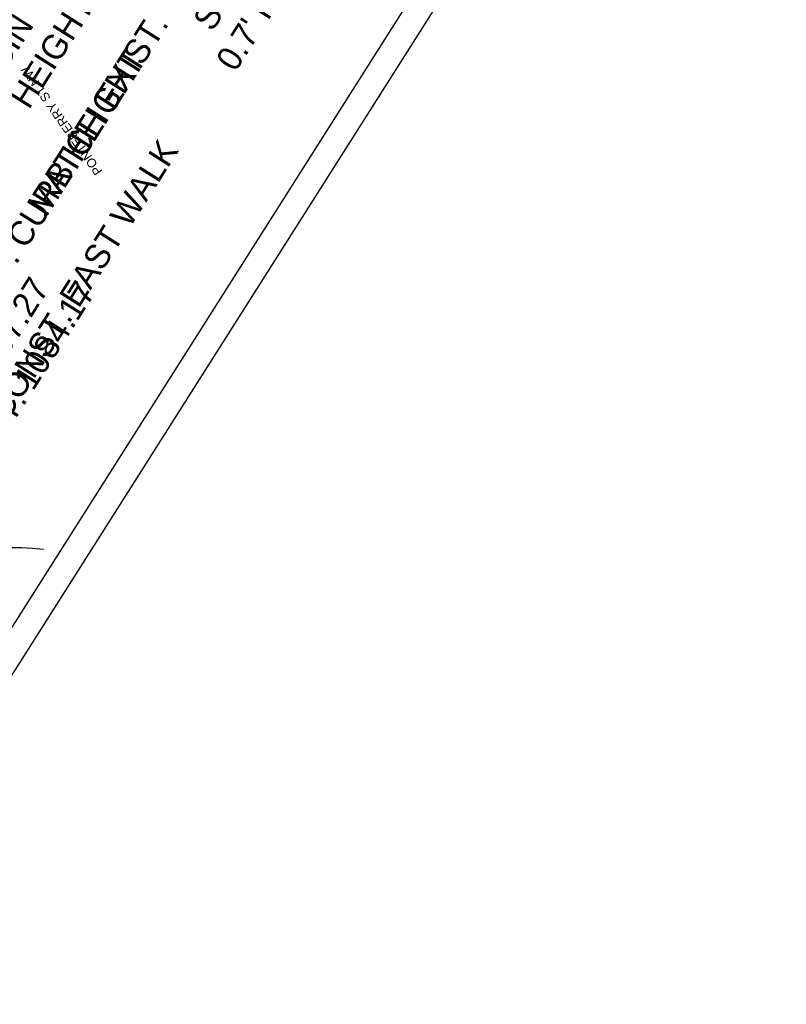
# Model space of a CAD drawing. Header units: feet. Extents: x 2249379 to 2249587, y 438002 to 438313.
# Tile 12 of 15: x 2249494 to 2249569, y 438108 to 438204. Entities that reach past the tile are written whole.
import ezdxf

# ---------------------------------------------------------------- set-up
doc = ezdxf.new("R2010")
doc.units = ezdxf.units.FT
doc.header["$MEASUREMENT"] = 0
doc.linetypes.add('rowex', pattern=[0])
for name, color, linetype in [('GE_P_CL_Text', 7, 'Continuous'), ('PV_P_Curb', 120, 'Continuous'), ('RW_X_Fee_RW', 6, 'rowex'), ('SH_Border', 7, 'Continuous')]:
    doc.layers.add(name, color=color, linetype=linetype)
doc.styles.add('OHDOTSymbols', font='arial.ttf')
doc.styles.add('Slanted-Normal', font='font31.shx', dxfattribs={"height": 0.12})

msp = doc.modelspace()

# ---------------------------------------------------------------- linework, layer by layer
at = {"layer": 'PV_P_Curb'}
msp.add_arc((2249484.158, 438087.107, 1083.62), 84.73, 106.20407, 106.20407, dxfattribs=at)
at = {"layer": 'RW_X_Fee_RW'}
msp.add_arc((2249493.026, 438122.499, 2167.24), 30, 83.63037, 147.62444, dxfattribs=at)
at = {"layer": 'SH_Border'}
for p, q in [((2249565.68, 438254.292), (2249474.644, 438110.722)), ((2249562.229, 438253.52), (2249473.871, 438114.172))]:
    msp.add_line(p, q, dxfattribs=at)

# ---------------------------------------------------------------- texts
at = {"layer": 'GE_P_CL_Text', "char_height": 2.4, "width": 57.4825, "style": 'Slanted-Normal'}
for s, insert, attachment_point, rotation in [("BEGIN CURB RAMP, TYPE A2\\PHEIGHT FLUSH WITH PAV'T\\PSTA. 67+77.01\\P1084.22", (2249512.286, 438234.556, 1083.62), 3, 57.62631), ("MATCH EXIST. CURB HEIGHT\\PSTA. 67+76.52\\P0.7' RT. 1084.51", (2249518.957, 438224.414, 1083.62), 3, 57.62631), ("MATCH EXIST. CURB HEIGHT\\PSTA. 67+07.27\\P0.7' RT. 1084.17", (2249480.109, 438163.146, 1083.62), 1, 57.61767), ('\\\\ CONST. EAST WALK', (2249489.838, 438164.598, 1083.62), 1, 57.61767)]:
    msp.add_mtext(s, dxfattribs=dict(at, insert=insert, attachment_point=attachment_point, rotation=rotation))
at = {"layer": 'SH_Border', "insert": (2249498.144, 438194.226, 1083.62), "char_height": 0.875, "attachment_point": 5, "rotation": 125.23394, "style": 'OHDOTSymbols'}
msp.add_mtext_dynamic_manual_height_columns('PONTEBERRY ST NW', width=1191.63758, gutter_width=100, heights=[231.171], dxfattribs=at)

doc.saveas('drawing.dxf')
